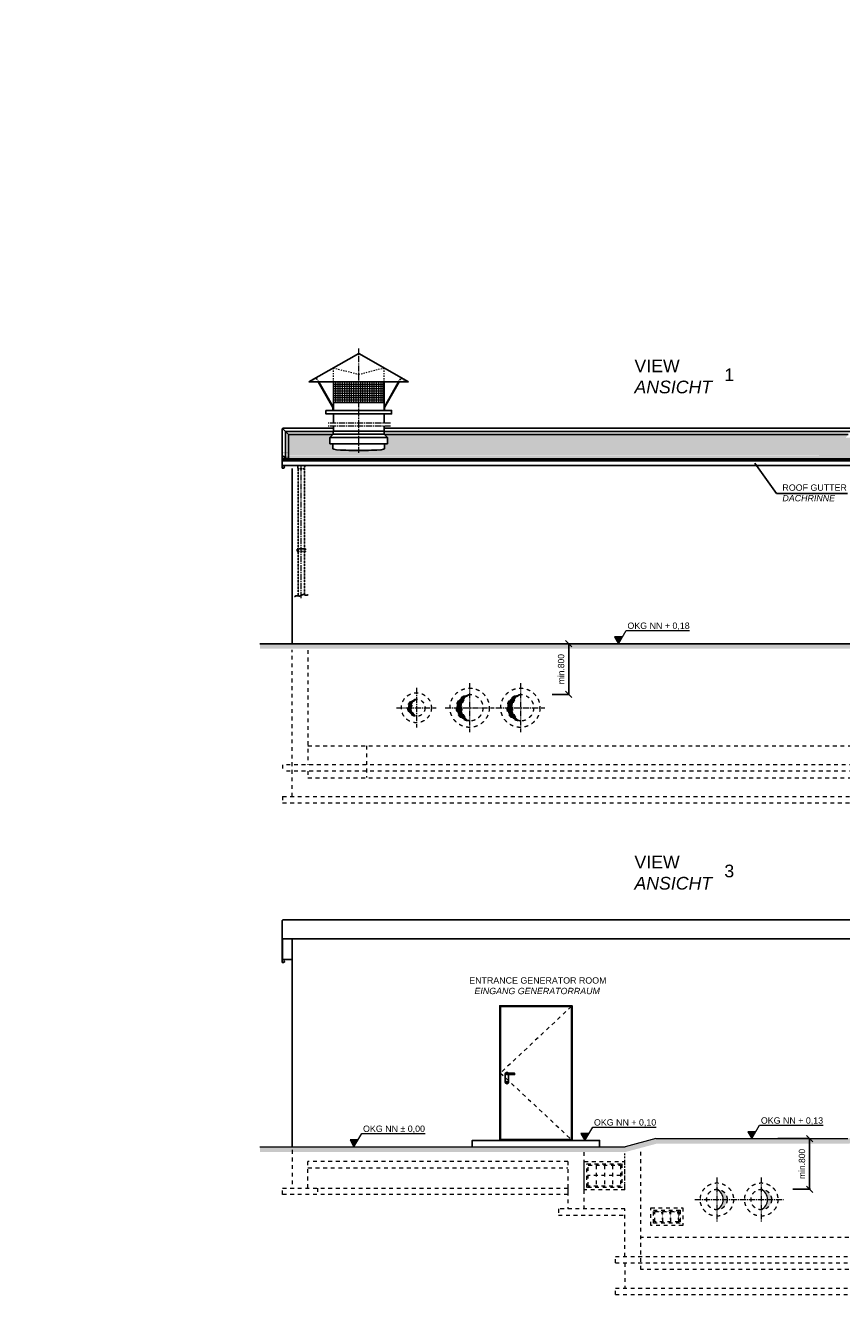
# Model space of a CAD drawing. Header units: millimetres. Extents: x -2787 to 131613, y -54195 to 30918.
# Tile 26 of 69: x 32455 to 45330, y -53307 to -33279. Entities that reach past the tile are written whole.
import ezdxf

# ---------------------------------------------------------------- set-up
doc = ezdxf.new("R2010")
doc.units = ezdxf.units.MM
for name, pattern in [('HIDDEN', [9.525, 6.35, -3.175]), ('JIS_02_1.0', [2, 1, -1]), ('MITTE2', [28.575, 19.05, -3.175, 3.175, -3.175])]:
    doc.linetypes.add(name, pattern=pattern)
doc.layers.add('Bemaßung', color=7, linetype='Continuous', lineweight=9)
doc.layers.add('Beschriftung', color=7, linetype='Continuous')
doc.layers.add('POL_Bema', color=7, linetype='Continuous')
doc.styles.add('LBB3.5M1000', font='isocp.shx', dxfattribs={"height": 3.5})
doc.dimstyles.new('DIN', dxfattribs={"dimtxt": 2.5, "dimasz": 2.5, "dimexe": 1.25, "dimexo": 0.625, "dimtad": 1, "dimtih": 1, "dimdec": 4, "dimdsep": 46, "dimlunit": 6, "dimtxsty": 'Standard', "dimcen": 2.5, "dimadec": 0, "dimazin": 0, "dimtfac": 1, "dimtdec": 4, "dimtmove": 0, "dimatfit": 3, "dimfxl": 0, "dimtvp": 1, "dimtolj": 1, "dimtzin": 0, "dimarcsym": 0})

# ---------------------------------------------------------------- blocks, each defined once
blk = doc.blocks.new('_Oblique')
at = {"layer": 'POL_Bema', "color": 0, "lineweight": -2}
blk.add_line((-0.5, -0.5), (0.5, 0.5), dxfattribs=at)
blk = doc.blocks.new('*D510')
at = {"layer": 'Bemaßung', "color": 0, "lineweight": -2, "transparency": 16777216}
for p, q in [((44326, -50845), (44813, -50845)), ((44826, -51645), (44826, -50845)), ((44563, -51645), (44838, -51645))]:
    blk.add_line(p, q, dxfattribs=at)
at = {"layer": 'DEFPOINTS', "color": 0, "transparency": 16777216}
for p in [(44826, -50845), (44826, -50845), (44063, -51645)]:
    blk.add_point(p, dxfattribs=at)
at = {"layer": 'Bemaßung', "color": 0, "lineweight": -2, "transparency": 16777216, "xscale": 100, "yscale": 100, "zscale": 100}
for p, rotation in [((44826, -50845), 90), ((44826, -51645), 270)]:
    blk.add_blockref('_Oblique', p, dxfattribs=dict(at, rotation=rotation))
at = {"layer": 'Bemaßung', "color": 0, "transparency": 16777216, "insert": (44705, -51245), "char_height": 100, "attachment_point": 5, "rotation": 90}
blk.add_mtext('\\A1;min.800', dxfattribs=at)
blk = doc.blocks.new('*D511')
at = {"layer": 'Bemaßung', "color": 0, "lineweight": -2, "transparency": 16777216}
for p, q in [((40526, -43037), (41013, -43037)), ((41026, -43837), (41026, -43037)), ((40763, -43837), (41038, -43837))]:
    blk.add_line(p, q, dxfattribs=at)
at = {"layer": 'DEFPOINTS', "color": 0, "transparency": 16777216}
for p in [(41026, -43037), (41026, -43037), (40263, -43837)]:
    blk.add_point(p, dxfattribs=at)
at = {"layer": 'Bemaßung', "color": 0, "lineweight": -2, "transparency": 16777216, "xscale": 100, "yscale": 100, "zscale": 100}
for p, rotation in [((41026, -43037), 90), ((41026, -43837), 270)]:
    blk.add_blockref('_Oblique', p, dxfattribs=dict(at, rotation=rotation))
at = {"layer": 'Bemaßung', "color": 0, "transparency": 16777216, "insert": (40905, -43437), "char_height": 100, "attachment_point": 5, "rotation": 90}
blk.add_mtext('\\A1;min.800', dxfattribs=at)

msp = doc.modelspace()

# ---------------------------------------------------------------- hatches: boundary and pattern name
at = {"lineweight": 5}
h = msp.add_hatch(dxfattribs=at)
h.set_pattern_fill('ANSI37', color=256, scale=11.248594, angle=45, style=0)
h.set_pattern_definition([(90, (88529.502, -78974.32), (35.714286, 6e-15), []), (7e-15, (88529.502, -78974.32), (6e-15, -35.714286), [])])
h.paths.add_polyline_path([(38112.58334, -38904.3939), (37312.58334, -38904.3939), (37312.58334, -39231.74849), (38112.58334, -39231.74849)])
h = msp.add_hatch(dxfattribs=at)
h.set_pattern_fill('AR-SAND', color=254)
h.set_pattern_definition([(37.5, (45737.61, -39895.57), (-1.60003, 48.94132), [0, -38.608, 0, -43.18, 0, -41.275]), (7.5, (45737.61, -39895.57), (44.95233, 71.6825), [0, -20.828, 0, -34.798, 0, -13.335]), (327.5, (45706.368, -39895.57), (79.09924, 0.14372), [0, -12.7, 0, -45.72, 0, -59.69]), (317.5, (45706.37, -39895.57), (76.35565, 22.29293), [0, -6.35, 0, -29.972, 0, -34.29])])
edge = h.paths.add_edge_path()
edge.add_ellipse((37712.58334, -39962.31116), major_axis=(406.5, 0), ratio=0.06, start_angle=270, end_angle=360, ccw=False)
edge.add_ellipse((37712.58334, -39962.31116), major_axis=(406.5, 0), ratio=0.06, start_angle=180, end_angle=270, ccw=False)
edge.add_line((37306.08334, -39964.87584), (37306.08334, -39880.95813))
edge.add_line((37306.08334, -39880.95813), (37259.58334, -39880.95813))
edge.add_line((37259.58334, -39880.95813), (37259.58334, -39780.95813))
edge.add_line((37259.58334, -39780.95813), (37305.0505, -39735.49098))
edge.add_line((37305.0505, -39735.49098), (36607.65854, -39735.49098))
edge.add_line((36607.65854, -39735.49098), (36607.65854, -40067.08764))
edge.add_line((36607.65854, -40067.08764), (54867.56107, -40076.27906))
edge.add_line((54867.56107, -40076.27906), (54867.56107, -39735.49098))
edge.add_line((54867.56107, -39735.49098), (46193.27353, -39735.49098))
edge.add_line((46193.27353, -39735.49098), (46229.35606, -39784.09682))
edge.add_line((46229.35606, -39784.09682), (45395.79936, -39784.09682))
edge.add_line((45395.79936, -39784.09682), (45431.88189, -39735.49098))
edge.add_line((45431.88189, -39735.49098), (38120.11619, -39735.49098))
edge.add_line((38120.11619, -39735.49098), (38165.58334, -39780.95813))
edge.add_line((38165.58334, -39780.95813), (38165.58334, -39880.95813))
edge.add_line((38165.58334, -39880.95813), (38119.08334, -39880.95813))
edge.add_line((38119.08334, -39880.95813), (38119.08334, -39965.16357))
h = msp.add_hatch(dxfattribs=at)
h.set_pattern_fill('AR-SAND', color=254)
h.set_pattern_definition([(37.5, (7e-12, 35710.302), (-1.600031, 48.941324), [0, -38.608, 0, -43.18, 0, -41.275]), (7.5, (7e-12, 35710.3), (44.95233, 71.68251), [0, -20.828, 0, -34.798, 0, -13.335]), (327.5, (-31.24, 35710.3), (79.099237, 0.143718), [0, -12.7, 0, -45.72, 0, -59.69]), (317.5, (-31.24, 35710.3), (76.355645, 22.29293), [0, -6.35, 0, -29.972, 0, -34.29])])
h.paths.add_polyline_path([(36607.63938, -40009.90989), (36607.59856, -40011.27029), (36562.25195, -40009.90989), (36512.64353, -40009.90989), (36512.64353, -40030.50962), (54962.57608, -40030.50962), (54962.57608, -40009.90989), (54912.96766, -40009.90989), (54867.62105, -40011.27029), (54867.58024, -40009.90989)])
h = msp.add_hatch(dxfattribs=at)
h.set_pattern_fill('AR-SAND', color=254)
h.set_pattern_definition([(37.5, (45737.61, -40119.45), (-1.60003, 48.94132), [0, -38.608, 0, -43.18, 0, -41.275]), (7.5, (45737.61, -40119.45), (44.95233, 71.6825), [0, -20.828, 0, -34.798, 0, -13.335]), (327.5, (45706.368, -40119.45), (79.09924, 0.14372), [0, -12.7, 0, -45.72, 0, -59.69]), (317.5, (45706.37, -40119.45), (76.35565, 22.29293), [0, -6.35, 0, -29.972, 0, -34.29])])
h.paths.add_polyline_path([(54962.57608, -40076.25079), (36512.64353, -40076.25079), (36512.64353, -40116.91), (54962.57608, -40162.05818)])
h = msp.add_hatch(dxfattribs=at)
h.set_pattern_fill('AR-SAND', color=254)
h.set_pattern_definition([(37.5, (45737.61, -40139.842), (-1.60003, 48.94132), [0, -38.608, 0, -43.18, 0, -41.275]), (7.5, (45737.61, -40139.84), (44.95233, 71.6825), [0, -20.828, 0, -34.798, 0, -13.335]), (327.5, (45706.368, -40139.842), (79.09924, 0.14372), [0, -12.7, 0, -45.72, 0, -59.69]), (317.5, (45706.37, -40139.84), (76.35565, 22.29293), [0, -6.35, 0, -29.972, 0, -34.29])])
h.paths.add_polyline_path([(36524.92346, -40123.98478, 0.3478374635), (36512.64353, -40122.18037), (36512.64353, -40158.84383), (36562.25195, -40158.84383), (36557.62105, -40158.7049)])
h.paths.add_polyline_path([(54962.57608, -40122.18037, 0.3478374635), (54950.29615, -40123.98478), (54917.46773, -40158.84383), (54962.57608, -40158.84383)])
h = msp.add_hatch(dxfattribs=at)
h.set_pattern_fill('EARTH', color=256, scale=10, angle=45)
h.set_pattern_definition([(45, (7e-12, -22517.226), (7e-15, 89.80256), [63.5, -63.5]), (45, (-16.84, -22500.39), (7e-15, 89.80256), [63.5, -63.5]), (45, (-33.676, -22483.55), (7e-15, 89.80256), [63.5, -63.5]), (135, (-33.676, -22472.325), (-89.80256, 7e-15), [63.5, -63.5]), (135, (-16.84, -22455.49), (-89.80256, 7e-15), [63.5, -63.5]), (135, (7e-12, -22438.65), (-89.80256, 7e-15), [63.5, -63.5])])
h.paths.add_polyline_path([(36154.88068, -43037.49086), (47462.57771, -43037.49086), (47462.57771, -43116.60961), (36154.88068, -43116.60961)])
h = msp.add_hatch(color=256)
h.dxf.hatch_style = 1
h.paths.add_polyline_path([(39462.57771, -43837.49086, 0.4142135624), (39253.07771, -44046.99086), (39336.52946, -44046.99086, -0.2776416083)])
h = msp.add_hatch(color=256)
h.dxf.hatch_style = 1
h.paths.add_polyline_path([(40262.57771, -43837.49086, 0.4142135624), (40053.07771, -44046.99086), (40136.52946, -44046.99086, -0.2776416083)])
h = msp.add_hatch(color=256)
h.dxf.hatch_style = 1
h.paths.add_polyline_path([(38622.57771, -43910.49086, 0.4142135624), (38486.07771, -44046.99086), (38544.94595, -44046.99086, -0.2644749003)])
at = {"linetype": 'JIS_02_1.0', "lineweight": 18, "ltscale": 60}
h = msp.add_hatch(color=256, dxfattribs=at)
h.dxf.hatch_style = 1
h.paths.add_polyline_path([(38544.94595, -44046.99086), (38486.07771, -44046.99086, 0.4142135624), (38622.57771, -44183.49086, -0.2644749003)])
h = msp.add_hatch(color=256, dxfattribs=at)
h.dxf.hatch_style = 1
h.paths.add_polyline_path([(39336.52946, -44046.99086), (39253.07771, -44046.99086, 0.4142135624), (39462.57771, -44256.49086, -0.2776416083)])
h = msp.add_hatch(color=256, dxfattribs=at)
h.dxf.hatch_style = 1
h.paths.add_polyline_path([(40136.52946, -44046.99086), (40053.07771, -44046.99086, 0.4142135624), (40262.57771, -44256.49086, -0.2776416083)])
at = {"lineweight": 5}
h = msp.add_hatch(dxfattribs=at)
h.set_pattern_fill('EARTH', color=256, scale=10, angle=45)
h.set_pattern_definition([(45, (7e-12, -21725.466), (7e-15, 89.80256), [63.5, -63.5]), (45, (-16.84, -21708.63), (7e-15, 89.80256), [63.5, -63.5]), (45, (-33.676, -21691.79), (7e-15, 89.80256), [63.5, -63.5]), (135, (-33.676, -21680.564), (-89.80256, 7e-15), [63.5, -63.5]), (135, (-16.84, -21663.726), (-89.80256, 7e-15), [63.5, -63.5]), (135, (7e-12, -21646.89), (-89.80256, 7e-15), [63.5, -63.5])])
h.paths.add_polyline_path([(47881.41239, -50601.01201), (55329.14658, -50601.01201), (55329.14658, -50520.64611), (47876.11143, -50520.64611), (45426.27587, -50845.19611), (42400.62771, -50845.19611), (41915.64771, -50975.14611), (36154.88068, -50975.14611), (36154.88068, -51055.51201), (41926.22799, -51055.51201), (42411.20846, -50925.56201), (45431.57682, -50925.56201)])
h = msp.add_hatch(color=256, dxfattribs=at)
h.dxf.hatch_style = 1
h.paths.add_polyline_path([(43362.57771, -51645.19611, -0.4142135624), (43524.52771, -51807.14611), (43461.60456, -51807.14611, 0.2815049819)])
h.paths.add_polyline_path([(43461.60456, -51807.14611), (43524.52771, -51807.14611, -0.4142135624), (43362.57771, -51969.09611, 0.2815049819)])
h = msp.add_hatch(color=256, dxfattribs=at)
h.dxf.hatch_style = 1
h.paths.add_polyline_path([(44062.57771, -51645.19611, -0.4142135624), (44224.52771, -51807.14611), (44161.60456, -51807.14611, 0.2815049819)])
h.paths.add_polyline_path([(44161.60456, -51807.14611), (44224.52771, -51807.14611, -0.4142135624), (44062.57771, -51969.09611, 0.2815049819)])
at = {"linetype": 'JIS_02_1.0', "lineweight": 18, "ltscale": 60}
h = msp.add_hatch(color=256, dxfattribs=at)
h.dxf.hatch_style = 1
h.paths.add_polyline_path([(42495.68018, -52007.11426), (42382.57771, -51997.14611), (42509.24371, -51997.14611), (42509.24371, -52157.14611)])
h = msp.add_hatch(color=256, dxfattribs=at)
h.dxf.hatch_style = 1
h.paths.add_polyline_path([(42622.34818, -52007.11426), (42509.24571, -51997.14611), (42635.91171, -51997.14611), (42635.91171, -52157.14611)])
h = msp.add_hatch(color=256, dxfattribs=at)
h.dxf.hatch_style = 1
h.paths.add_polyline_path([(42749.01418, -52007.11426), (42635.91171, -51997.14611), (42762.57771, -51997.14611), (42762.57771, -52157.14611)])
at = {"layer": 'Beschriftung', "lineweight": 5}
h = msp.add_hatch(dxfattribs=at)
h.set_pattern_fill('LINE', color=256, scale=2)
h.set_pattern_definition([(0, (41558.729, -10794.345), (0, 6.35), [])])
h.paths.add_polyline_path([(41808.72919, -43037.49086), (41746.03563, -42928.90243), (41871.42276, -42928.90243)])
h = msp.add_hatch(dxfattribs=at)
h.set_pattern_fill('LINE', color=256, scale=2)
h.set_pattern_definition([(0, (37388.032, -18732), (0, 6.35), [])])
h.paths.add_polyline_path([(37638.03183, -50975.14611), (37575.33827, -50866.55767), (37700.72539, -50866.55767)])
h = msp.add_hatch(dxfattribs=at)
h.set_pattern_fill('LINE', color=256, scale=2)
h.set_pattern_definition([(0, (41030.704, -18632), (0, 6.35), [])])
h.paths.add_polyline_path([(41280.70406, -50875.14611), (41218.01049, -50766.55767), (41343.39762, -50766.55767)])
h = msp.add_hatch(dxfattribs=at)
h.set_pattern_fill('LINE', color=256, scale=2)
h.set_pattern_definition([(0, (43663.452, -18602.05), (0, 6.35), [])])
h.paths.add_polyline_path([(43913.45179, -50845.19611), (43850.75823, -50736.60767), (43976.14535, -50736.60767)])

# ---------------------------------------------------------------- linework, layer by layer
at = {"linetype": 'MITTE2', "lineweight": 18, "ltscale": 5}
for p, q in [((37712.58334, -40024.57131), (37712.58334, -38376.67397)), ((38212.58334, -39553.22807), (37212.58334, -39553.22807)), ((38212.58334, -39603.22807), (37212.58334, -39603.22807)), ((36806.46381, -42317.88122), (36806.46381, -40226.00778)), ((39462.57771, -43660.83266), (39462.57771, -44433.14906)), ((40262.57771, -43660.83266), (40262.57771, -44433.14906)), ((38622.57771, -43734.14779), (38622.57771, -44359.83393)), ((38309.73464, -44046.99086), (38935.42078, -44046.99086)), ((39076.41951, -44046.99086), (39848.73591, -44046.99086)), ((39876.41951, -44046.99086), (40648.73591, -44046.99086)), ((43362.57771, -51457.14611), (43362.57771, -52157.14611)), ((44062.57771, -51457.14611), (44062.57771, -52157.14611)), ((43012.57771, -51807.14611), (44412.57771, -51807.14611))]:
    msp.add_line(p, q, dxfattribs=at)
for p, q in [((37712.58334, -38454.45014), (36925.18177, -38904.3939)), ((37712.58334, -38454.45014), (38499.98492, -38904.3939)), ((36925.18177, -38904.3939), (38499.98492, -38904.3939)), ((37305.83419, -39308.64363), (37074.83434, -38904.3939)), ((37312.58334, -39307.26846), (37082.36931, -38904.3939)), ((37312.58334, -38904.3939), (37312.58334, -39354.33766)), ((38112.58334, -39354.33766), (38112.58334, -38904.3939)), ((38112.58334, -39307.26846), (38342.79738, -38904.3939)), ((38119.3325, -39308.64363), (38350.33234, -38904.3939)), ((37312.58334, -39231.74849), (38112.58334, -39231.74849)), ((37305.83419, -39308.64363), (37305.83419, -39354.33766)), ((37312.58334, -39410.58063), (37312.58334, -39553.22807)), ((38112.58334, -39553.22807), (38112.58334, -39410.58063)), ((38119.3325, -39308.64363), (38119.3325, -39354.33766)), ((36607.65854, -39735.49098), (36510.22578, -39638.05822)), ((37312.58334, -39635.49098), (36517.64353, -39635.49098)), ((37312.58334, -39680.95813), (37312.58334, -39603.22807)), ((38112.58334, -39680.95813), (38112.58334, -39603.22807)), ((45470.07771, -39635.49098), (38112.58334, -39635.49098)), ((36558.50908, -40113.06047), (36558.50908, -39686.34151)), ((36558.94216, -39686.7746), (37309.58334, -39686.7746)), ((37305.0505, -39735.49098), (36607.65854, -39735.49098)), ((36607.65854, -40114.53495), (36607.65854, -39735.49098)), ((37309.58334, -39730.95813), (37259.58334, -39780.95813)), ((37259.58334, -39780.95813), (37259.58334, -39880.95813)), ((38165.58334, -39780.95813), (37259.58334, -39780.95813)), ((37309.58334, -39680.95813), (37309.58334, -39730.95813)), ((38115.58334, -39680.95813), (37309.58334, -39680.95813)), ((37309.58334, -39730.95813), (38115.58334, -39730.95813)), ((38115.58334, -39680.95813), (38115.58334, -39730.95813)), ((38115.58334, -39686.7746), (45468.04647, -39686.7746)), ((38115.58334, -39730.95813), (38165.58334, -39780.95813)), ((45431.88189, -39735.49098), (38120.11619, -39735.49098)), ((38165.58334, -39780.95813), (38165.58334, -39880.95813)), ((36505.64353, -39981.90669), (36505.64353, -40266.61501)), ((37259.58334, -39880.95813), (38165.58334, -39880.95813)), ((37306.08334, -39962.31116), (37306.08334, -39880.95813)), ((38119.08334, -39962.31116), (38119.08334, -39880.95813)), ((36505.69436, -40124.91), (47312.61644, -40124.91)), ((36505.69436, -40149.4042), (47312.61644, -40149.4042)), ((36507.64353, -40116.90989), (36507.64353, -40087.17046)), ((36507.64353, -40264.61501), (36507.64353, -40226.00778)), ((36512.64353, -40160.91483), (36512.64353, -40160.91483)), ((36524.92346, -40080.31461), (36557.62105, -40115.03473)), ((36558.50908, -40113.06047), (36526.37944, -40078.94344)), ((36541.78567, -40250.47287), (36527.64353, -40264.61501)), ((36528.47196, -40266.61501), (36544.6141, -40250.47287)), ((36536.12881, -40241.98759), (36534.7146, -40243.40181)), ((36534.7146, -40243.40181), (36541.78567, -40250.47287)), ((36544.6141, -40250.47287), (36536.12881, -40241.98759)), ((36557.62105, -40115.03473), (36607.59856, -40116.53405)), ((36607.65854, -40114.53495), (36558.50908, -40113.06047)), ((36607.59856, -40116.53405), (36607.65854, -40114.53495)), ((36505.64353, -40266.61501), (36528.47196, -40266.61501)), ((36527.64353, -40264.61501), (36507.64353, -40264.61501)), ((36662.57771, -43037.49086), (36662.57771, -40271.74895)), ((36154.88068, -43037.49086), (47462.57771, -43037.49086)), ((36517.65416, -47395.64622), (54957.56775, -47395.64622)), ((36512.65416, -48016.54435), (36512.65416, -47692.35454)), ((36662.57771, -50975.14611), (36662.57771, -47692.35454)), ((36662.57771, -48016.54435), (36512.65416, -48016.54435)), ((40025.16537, -49825.14611), (40025.16537, -49955.14611)), ((40075.16537, -49955.14611), (40075.16537, -49835.14611))]:
    msp.add_line(p, q)
at = {"linetype": 'JIS_02_1.0', "lineweight": 18, "ltscale": 20}
for p, q in [((37041.29051, -38845.69219), (36938.56253, -38904.3939)), ((37074.83434, -38904.3939), (37041.02913, -38845.84155)), ((37082.36931, -38904.3939), (37043.67699, -38836.68234)), ((37312.58334, -38904.3939), (37312.58334, -38683.02157)), ((37312.58334, -38683.02157), (37712.58334, -38784.91383)), ((37712.58334, -38784.91383), (38112.58334, -38683.02157)), ((38112.58334, -38904.3939), (38112.58334, -38683.02157)), ((38342.79738, -38904.3939), (38381.48969, -38836.68234)), ((38350.33234, -38904.3939), (38384.13755, -38845.84155)), ((38383.87617, -38845.69219), (38486.60416, -38904.3939)), ((36938.56253, -38904.3939), (36935.2688, -38898.62988))]:
    msp.add_line(p, q, dxfattribs=at)
at = {"linetype": 'HIDDEN', "ltscale": 0.5}
for p, q in [((36756.46381, -40278.44622), (36750.63732, -40226.00778)), ((36861.87252, -40226.00778), (36856.46381, -40278.44622)), ((36856.46381, -40278.44622), (36756.46381, -40278.44622))]:
    msp.add_line(p, q, dxfattribs=at)
at = {"linetype": 'JIS_02_1.0', "lineweight": 18, "ltscale": 60}
for p, q in [((36662.57771, -45446.99086), (36662.57771, -43131.24265)), ((36912.57771, -43135.23169), (36912.57771, -44946.99086)), ((36912.57771, -44646.99086), (47462.57771, -44646.99086)), ((37837.57771, -44646.99086), (37837.57771, -45146.99086)), ((49712.57771, -44946.99086), (36512.57771, -44946.99086)), ((36512.57771, -44946.99086), (36512.57771, -45046.99086)), ((49712.57771, -45046.99086), (36512.57771, -45046.99086)), ((36912.57771, -45046.99086), (36912.57771, -45146.99086)), ((36912.57771, -45151.99086), (49312.57771, -45151.99086)), ((36512.57771, -45446.99086), (39754.22316, -45446.99086)), ((36512.57771, -45446.99086), (36512.57771, -45546.99086)), ((39754.22316, -45446.99086), (49712.57771, -45446.99086)), ((36512.57771, -45546.99086), (49712.57771, -45546.99086)), ((41067.57771, -48760.14611), (39947.57771, -49810.14611)), ((39947.57771, -49810.14611), (41067.57771, -50860.14611)), ((36662.57771, -51024.93784), (36662.57771, -51625.14611)), ((41262.57771, -51059.02825), (41262.57771, -51955.14611)), ((42162.57771, -52912.14611), (42162.57771, -51000.16024)), ((41012.57771, -51205.14611), (36912.57771, -51205.14611)), ((36912.57771, -51625.14611), (36912.57771, -51205.14611)), ((41012.57771, -51205.14611), (41012.57771, -51955.14611)), ((41270.57771, -51655.14611), (41270.57771, -51205.14611)), ((41270.57771, -51205.14611), (41904.57771, -51205.14611)), ((41460.07771, -51265.14611), (41460.07771, -51595.14611)), ((41587.57771, -51265.14611), (41587.57771, -51595.14611)), ((41715.07771, -51265.14611), (41715.07771, -51595.14611)), ((41904.57771, -51205.14611), (41904.57771, -51655.14611)), ((36912.57771, -51305.14611), (41012.57771, -51305.14611)), ((41842.57771, -51430.14611), (41332.57771, -51430.14611)), ((37062.57771, -51625.14611), (37062.57771, -51725.14611)), ((41912.57771, -51655.14611), (41262.57771, -51655.14611)), ((40862.57771, -51955.14611), (40862.57771, -52055.14611)), ((41912.57771, -51955.14611), (40862.57771, -51955.14611)), ((40862.57771, -52055.14611), (41912.57771, -52055.14611)), ((41912.57771, -52707.14611), (41912.57771, -51955.14611)), ((42382.57771, -51997.14611), (42495.68018, -52007.11426)), ((42509.24371, -52157.14611), (42495.68018, -52007.11426)), ((42509.24371, -52157.14611), (42509.24371, -51997.14611)), ((42509.24571, -51997.14611), (42622.34818, -52007.11426)), ((42635.91171, -52157.14611), (42622.34818, -52007.11426)), ((42635.90971, -52157.14611), (42635.90971, -51997.14611)), ((42635.91171, -51997.14611), (42749.01418, -52007.11426)), ((42762.57771, -52157.14611), (42749.01418, -52007.11426)), ((54562.58712, -52407.14611), (42162.57771, -52407.14611)), ((41762.57771, -52707.14611), (54962.58712, -52707.14611)), ((41762.57771, -52807.14611), (41762.57771, -52707.14611)), ((41762.57771, -52807.14611), (54962.58712, -52807.14611)), ((41912.57771, -52807.14611), (41912.57771, -53207.14611)), ((54562.58712, -52912.14611), (42162.57771, -52912.14611)), ((41762.57771, -53207.14611), (54962.58712, -53207.14611)), ((41762.57771, -53307.14611), (41762.57771, -53207.14611)), ((41762.57771, -53307.14611), (54962.58712, -53307.14611))]:
    msp.add_line(p, q, dxfattribs=at)
at = {"lineweight": 5}
for p, q in [((42400.62771, -50845.19611), (41915.64771, -50975.14611)), ((42400.62771, -50845.19611), (45426.27587, -50845.19611)), ((36154.88068, -50975.14611), (41915.64771, -50975.14611))]:
    msp.add_line(p, q, dxfattribs=at)
at = {"linetype": 'JIS_02_1.0', "lineweight": 18, "ltscale": 25}
msp.add_line((41912.57771, -51655.14611), (41912.57771, -51058.28979), dxfattribs=at)
for points in [[(37195.14802, -39354.33766), (38230.01866, -39354.33766), (38230.01866, -39410.58063), (37195.14802, -39410.58063), (37195.14802, -39354.33766)], [(36505.69436, -40116.91), (47312.61644, -40116.91), (47312.61644, -40226.00789), (36505.69436, -40226.00789)], [(36505.65416, -47692.35454), (36505.65416, -48066.15103), (36528.48258, -48066.15103), (36544.62472, -48050.00889), (36536.13944, -48041.52361), (36534.72522, -48042.93782), (36541.79629, -48050.00889), (36527.65416, -48064.15103), (36507.65416, -48064.15103), (36507.65416, -47692.35454)], [(40050.16537, -49815.14611), (40170.16537, -49815.14611), (40170.16537, -49835.14611), (40050.16537, -49835.14611)], [(40045.16537, -49945.14611), (40045.16537, -49965.14611)], [(40055.16537, -49965.14611), (40055.16537, -49945.14611)], [(41512.57771, -50975.14611), (41512.57771, -50875.14611), (39502.57771, -50875.14611), (39502.57771, -50975.14611)]]:
    msp.add_lwpolyline(points)
for points in [[(36517.64353, -39635.49098, 0.4142135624), (36505.64353, -39647.49098), (36505.64353, -40027.64787), (36505.64353, -40027.64787)], [(36517.65416, -47395.64622, 0.4142135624), (36505.65416, -47407.64622), (36505.65416, -47692.35454), (54969.56775, -47692.35454)]]:
    msp.add_lwpolyline(points, format="xyb")
at = {"linetype": 'HIDDEN', "ltscale": 0.5}
msp.add_lwpolyline([(36856.46381, -42262.1267), (36856.46381, -40278.44622), (36756.46381, -40278.44622), (36756.46381, -42281.68464)], dxfattribs=at)
msp.add_lwpolyline([(36741.76704, -41539.7459), (36871.16058, -41539.7459), (36871.16058, -41582.86191), (36741.76704, -41582.86191)], close=True, dxfattribs=at)
at = {"lineweight": 25}
msp.add_lwpolyline([(36915.62357, -42263.14961), (36907.75267, -42266.1001), (36901.84951, -42268.06714), (36898.89797, -42270.03413), (36892.01094, -42271.01763), (36883.15617, -42272.00117), (36869.38211, -42271.01763), (36866.4305, -42269.05063), (36862.49508, -42266.1001), (36856.59193, -42262.16611), (36843.80174, -42258.23207), (36834.94697, -42258.23207), (36826.0922, -42262.16611), (36818.22137, -42266.1001), (36804.44732, -42272.98467), (36786.73777, -42281.83619), (36781.81849, -42284.78673), (36774.93146, -42285.77022), (36762.14127, -42282.81973), (36752.30263, -42280.85269), (36743.44786, -42280.85269), (36720.8191, -42280.85269), (36697.2064, -42294.62179)], dxfattribs=at)
for points in [[(39937.57771, -50875.14611), (41077.57771, -50875.14611), (41077.57771, -48750.14611), (39937.57771, -48750.14611)], [(39947.57771, -50860.14611), (41067.57771, -50860.14611), (41067.57771, -48760.14611), (39947.57771, -48760.14611)]]:
    msp.add_lwpolyline(points, close=True)
at = {"linetype": 'JIS_02_1.0', "lineweight": 18, "ltscale": 60}
for points in [[(41862.57771, -51615.14611), (41312.57771, -51615.14611), (41312.57771, -51245.14611), (41862.57771, -51245.14611)], [(41842.57771, -51595.14611), (41332.57771, -51595.14611), (41332.57771, -51265.14611), (41842.57771, -51265.14611)], [(36512.57771, -51625.14611), (41012.57771, -51625.14611), (41012.57771, -51725.14611), (36512.57771, -51725.14611)], [(42824.07771, -52217.14611), (42321.07771, -52217.14611), (42321.07771, -51937.14611), (42824.07771, -51937.14611)], [(42782.57771, -52177.14611), (42362.57771, -52177.14611), (42362.57771, -51977.14611), (42782.57771, -51977.14611)], [(42762.57771, -52157.14611), (42382.57771, -52157.14611), (42382.57771, -51997.14611), (42762.57771, -51997.14611)]]:
    msp.add_lwpolyline(points, close=True, dxfattribs=at)
for centre, radius in [((38622.57771, -44046.99086), 236.5), ((39462.57771, -44046.99086), 309.5), ((39462.57771, -44046.99086), 209.5), ((40262.57771, -44046.99086), 309.5), ((40262.57771, -44046.99086), 209.5), ((38622.57771, -44046.99086), 136.5), ((43362.57771, -51807.14611), 261.95), ((43362.57771, -51807.14611), 161.95), ((44062.57771, -51807.14611), 261.95), ((44062.57771, -51807.14611), 161.95)]:
    msp.add_circle(centre, radius, dxfattribs=at)
for centre, radius, start, end in [((36517.64353, -40087.17046), 12, 43.281641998, 180), ((36517.64353, -40087.17046), 10, 43.281641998, 180), ((40050.16537, -49825.14611), 25, 23.578178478, 180), ((40050.16537, -49825.14611), 10, 90, 270), ((40050.16537, -49955.14611), 25, 180, 0), ((40050.16537, -49945.14611), 5, 0, 180), ((40050.16537, -49965.14611), 5, 180, 0)]:
    msp.add_arc(centre, radius, start, end)
for centre, radius, start, end in [((39573.65458, -44046.99086), 237.12512, 117.932529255, 242.067470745), ((40373.65458, -44046.99086), 237.12512, 117.932529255, 242.067470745), ((38703.76588, -44046.99086), 158.81993, 120.743553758, 239.256446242)]:
    msp.add_arc(centre, radius, start, end, dxfattribs=at)
at = {"lineweight": 5}
for centre in [(43279.6634, -51807.14611), (43979.6634, -51807.14611)]:
    msp.add_arc(centre, 181.94116, 297.111298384, 62.888701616, dxfattribs=at)
at = {"extrusion": (0, 0, -1)}
msp.add_ellipse((37712.58334, -39962.31116), major_axis=(406.5, 0), ratio=0.06, start_param=0, end_param=3.1415926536, dxfattribs=at)
at = {"layer": 'Beschriftung'}
for q in [(43960.95633, -40185.84256), (45425.0109, -40666.83468)]:
    msp.add_line((44305.30352, -40666.83468), q, dxfattribs=at)
at = {"layer": 'Beschriftung', "lineweight": 5}
for p, q in [((41808.72919, -43037.49086), (41931.26102, -42825.25951)), ((41931.26102, -42825.25951), (42928.21965, -42825.25951)), ((41871.42276, -42928.90243), (41746.03563, -42928.90243)), ((41746.03563, -42928.90243), (41808.72919, -43037.49086)), ((41280.70406, -50875.14611), (41403.23588, -50662.91476)), ((41403.23588, -50662.91476), (42404.63129, -50662.91476)), ((43913.45179, -50845.19611), (44035.98362, -50632.96476)), ((44035.98362, -50632.96476), (45037.37902, -50632.96476)), ((37700.72539, -50866.55767), (37575.33827, -50866.55767)), ((37575.33827, -50866.55767), (37638.03183, -50975.14611)), ((37638.03183, -50975.14611), (37760.56366, -50762.91476)), ((37760.56366, -50762.91476), (38761.95906, -50762.91476)), ((41343.39762, -50766.55767), (41218.01049, -50766.55767)), ((41218.01049, -50766.55767), (41280.70406, -50875.14611)), ((43976.14535, -50736.60767), (43850.75823, -50736.60767)), ((43850.75823, -50736.60767), (43913.45179, -50845.19611))]:
    msp.add_line(p, q, dxfattribs=at)

# ---------------------------------------------------------------- texts
at = {"layer": 'Beschriftung', "attachment_point": 1, "style": 'LBB3.5M1000'}
for s, width, heights, insert, char_height in [('\\pi31.73;{\\fArial|b0|i0|c0|p34;SPLINTER PROTECTION DOOR M - ROOM\\P\\pi163.41;\\fArial|b0|i1|c0|p34;SPLITTERSCHUTZTÜR M - RAUM}', 1320.2061609, [132.70794], (29673.57196, -33279.68281), 45), ('{\\fArial|b0|i0|c0|p34;VIEW\\P\\fArial|b0|i1|c0|p34;ANSICHT}', 4349.3181878, [0], (42062.10413, -38551.5967), 200), ('{\\fArial|b0|i0|c0|p34;1}', 711.2558391, [0], (43480.02332, -38692.22258), 200), ('{\\fArial|b0|i0|c0|p34;ROOF GUTTER\\P\\fArial|b0|i1|c0|p34;DACHRINNE}', 1395.2763858, [0], (44396.02714, -40522.50502), 100), ('{\\fArial|b0|i0|c0|p34;OKG NN + 0,18}', 993.9631465, [0], (41951.46468, -42701.7943), 100), ('{\\fArial|b0|i0|c0|p34;VIEW\\P\\fArial|b0|i1|c0|p34;ANSICHT}', 4349.3181878, [0], (42062.1025, -46381.75195), 200), ('{\\fArial|b0|i0|c0|p34;3}', 711.2558391, [0], (43480.02169, -46522.37783), 200), ('\\pi51.356;{\\fArial|b0|i0|c0|p34;ENTRANCE GENERATOR ROOM\\P\\pi134.06;\\fArial|b0|i1|c0|p34;EINGANG GENERATORRAUM}', 2246.5726891, [0], (39404.4167, -48299.29668), 100), ('{\\fArial|b0|i0|c0|p34;OKG NN %%P 0,00}', 993.9631465, [0], (37780.76732, -50639.44955), 100), ('{\\fArial|b0|i0|c0|p34;OKG NN + 0,10}', 993.9631465, [0], (41423.43954, -50539.44955), 100), ('{\\fArial|b0|i0|c0|p34;OKG NN + 0,13}', 993.9631465, [0], (44056.18727, -50509.49955), 100)]:
    msp.add_mtext_dynamic_manual_height_columns(s, width=width, gutter_width=17.5, heights=heights, dxfattribs=dict(at, insert=insert, char_height=char_height))

# ---------------------------------------------------------------- dimensions: what is measured, and where the dimension line sits
at = {"layer": 'Bemaßung'}
for base, p1, p2, picture, middle in [((41025.5187, -43037.49086), (40262.57771, -43837.49086), (41025.5187, -43037.49086), '*D511', (40905.33467, -43437.49086)), ((44825.5187, -50845.19611), (44062.57771, -51645.19611), (44825.5187, -50845.19611), '*D510', (44705.33467, -51245.19611))]:
    dim = msp.add_linear_dim(base=base, p1=p1, p2=p2, angle=90, text='min.800', dimstyle='DIN', override={"dimscale": 10, "dimtxt": 10, "dimasz": 10, "dimexo": 50, "dimgap": 5, "dimdec": 2, "dimblk1": 'Oblique', "dimblk2": 'Oblique', "dimsah": 1, "dimtdec": 2, "dimtmove": 2}, dxfattribs=at)
    dim.commit()
    dim.dimension.update_dxf_attribs({"geometry": picture, "text_midpoint": middle, "dimtype": 160})

doc.saveas('drawing.dxf')
